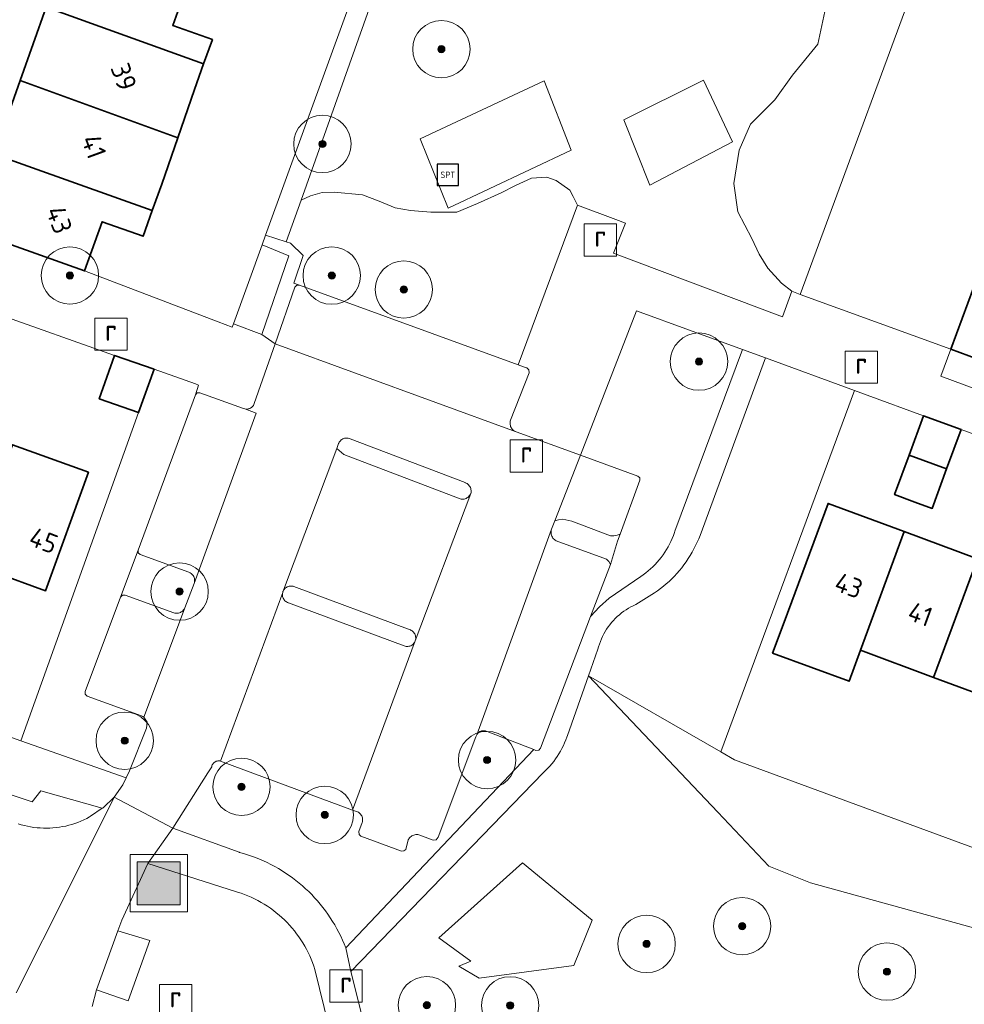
# Model space of a CAD drawing. Extents: x 154222 to 160093, y 456746 to 462495.
# Tile 233 of 256: x 158817 to 158883, y 461096 to 461165. Entities that reach past the tile are written whole.
import ezdxf
from ezdxf.enums import TextEntityAlignment as Align

# ---------------------------------------------------------------- set-up
doc = ezdxf.new("R2010")
doc.units = 0
doc.header["$LTSCALE"] = 0.75
doc.layers.get('0').update_dxf_attribs({"linetype": 'CONTINUOUS'})
for name, color, linetype, lineweight in [('B-XX-GR-BEPLANTING_CULTUUR_BODEMBEDEKKER-GV', 252, 'CONTINUOUS', 18), ('B-XX-GR-BEPLANTING_CULTUUR_BOSPLANTSOEN-GV', 252, 'CONTINUOUS', 18), ('B-XX-GR-BEPLANTING_CULTUUR_HEESTERS-GV', 252, 'CONTINUOUS', 18), ('B-XX-GR-BOOM-S', 252, 'CONTINUOUS', 25), ('B-XX-IE-MEUBILAIR_WEGMEUBILAIR-S', 252, 'CONTINUOUS', 25), ('B-XX-OG-BEBOUWING-GV', 6, 'CONTINUOUS', 35), ('B-XX-OG-BEBOUWING-T18', 1, 'CONTINUOUS', 18), ('B-XX-OG-TERREIN_CULTUURSCHEIDING-GV', 252, 'CONTINUOUS', 18), ('B-XX-OG-TERREIN_ERF-GV', 252, 'CONTINUOUS', 18), ('B-XX-RI-GWA_RIOOLPUT-S', 252, 'CONTINUOUS', 25), ('B-XX-VH-VERHARDING_BETONSTRAATSTEEN-GV', 252, 'CONTINUOUS', 18), ('B-XX-VH-VERHARDING_STRAATBAKSTEEN-GV', 252, 'CONTINUOUS', 18), ('B-XX-VH-VERHARDING_TEGEL-GV', 252, 'CONTINUOUS', 18)]:
    doc.layers.add(name, color=color, linetype=linetype, lineweight=lineweight)
doc.styles.add('NLCS-ISO', font='NLCS-ISO.ttf')
doc.styles.add('NLCS-ISO-M-T18', font='NLCS-ISO.ttf', dxfattribs={"height": 1.8})

# ---------------------------------------------------------------- blocks, each defined once
blk = doc.blocks.new('SIE-WEG_AFVALBAK-SO')
at = {"linetype": 'ByBlock', "lineweight": 18}
h = blk.add_hatch(color=0, dxfattribs=at)
h.dxf.hatch_style = 1
h.paths.add_polyline_path([(-1.5, -1.5), (1.5, -1.5), (1.5, 1.5), (-1.5, 1.5)])
at = {"color": 0, "linetype": 'ByBlock', "lineweight": 18}
for points in [[(-2, -2), (2, -2), (2, 2), (-2, 2)], [(-1.5, -1.5), (1.5, -1.5), (1.5, 1.5), (-1.5, 1.5)]]:
    blk.add_lwpolyline(points, close=True, dxfattribs=at)
blk = doc.blocks.new('SRI-PUT_INSPECTIEPUT_RIOOLPUT-SO')
at = {"color": 0, "linetype": 'ByBlock', "lineweight": 18}
blk.add_lwpolyline([(-1.125, -1.125), (1.125, -1.125), (1.125, 1.125), (-1.125, 1.125)], close=True, dxfattribs=at)
at = {"color": 0, "linetype": 'ByBlock', "lineweight": 18, "style": 'NLCS-ISO'}
blk.add_text('r', height=1.5, dxfattribs=at).set_placement((0, 0.283), align=Align.MIDDLE_CENTER)
blk = doc.blocks.new('SIE-WEG_SPEELTOESTEL-SO')
at = {"flags": 128}
blk.add_lwpolyline([(-0.75, -0.75), (0.75, -0.75), (0.75, 0.75), (-0.75, 0.75)], close=True, dxfattribs=at)
at = {"style": 'NLCS-ISO'}
blk.add_text('SPT', height=0.45, dxfattribs=at).set_placement((0, 0), align=Align.MIDDLE_CENTER)
blk = doc.blocks.new('SGR-BOOM_01-SO')
at = {"linetype": 'ByBlock', "lineweight": 18}
h = blk.add_hatch(color=0, dxfattribs=at)
h.dxf.hatch_style = 1
edge = h.paths.add_edge_path()
edge.add_arc((0, 0), 0.25, 0, 360)
at = {"color": 0, "linetype": 'ByBlock', "lineweight": 18}
for radius in [2, 0.25]:
    blk.add_circle((0, 0), radius, dxfattribs=at)

msp = doc.modelspace()

# ---------------------------------------------------------------- linework, layer by layer
at = {"layer": 'B-XX-GR-BEPLANTING_CULTUUR_BODEMBEDEKKER-GV'}
msp.add_lwpolyline([(158825.356, 461127.329), (158825.351, 461127.514), (158824.121, 461124.244), (158824.254, 461124.387), (158824.45, 461124.389), (158827.828, 461123.149), (158827.894, 461123.128), (158827.961, 461123.116), (158828.03, 461123.111), (158828.098, 461123.114), (158828.166, 461123.125), (158828.232, 461123.144), (158828.296, 461123.171), (158828.356, 461123.204), (158828.411, 461123.245), (158828.462, 461123.291), (158828.507, 461123.343), (158828.568, 461123.434), (158828.593, 461123.501), (158829.245, 461125.2), (158829.265, 461125.268), (158829.277, 461125.337), (158829.281, 461125.407), (158829.277, 461125.477), (158829.265, 461125.547), (158829.246, 461125.615), (158829.218, 461125.679), (158829.184, 461125.741), (158829.143, 461125.798), (158829.096, 461125.85), (158829.043, 461125.897), (158828.985, 461125.937), (158828.923, 461125.97), (158828.878, 461125.989), (158825.491, 461127.203)], close=True, dxfattribs=at)
at = {"layer": 'B-XX-GR-BEPLANTING_CULTUUR_BOSPLANTSOEN-GV'}
for points in [[(158873.357, 461165.739), (158872.737, 461162.807), (158870.96, 461160.659), (158869.72, 461158.924), (158868.025, 461157.23), (158867.24, 461155.413), (158866.868, 461153.1), (158867.157, 461151.117), (158868.118, 461149.262), (158868.63, 461148.157), (158869.244, 461147.175), (158870.186, 461146.131), (158870.907, 461145.585), (158871.49, 461145.353), (158880.994, 461171.132)], [(158839.583, 461090.412), (158837.672, 461098.263), (158837.592, 461098.506), (158837.505, 461098.747), (158837.41, 461098.986), (158837.308, 461099.22), (158837.199, 461099.452), (158837.082, 461099.68), (158836.959, 461099.905), (158836.828, 461100.125), (158836.691, 461100.341), (158836.547, 461100.553), (158836.396, 461100.76), (158836.239, 461100.963), (158836.076, 461101.16), (158835.906, 461101.353), (158835.731, 461101.54), (158835.55, 461101.721), (158835.363, 461101.896), (158835.172, 461102.066), (158834.974, 461102.23), (158834.772, 461102.387), (158834.565, 461102.538), (158834.354, 461102.682), (158834.137, 461102.82), (158833.917, 461102.951), (158833.693, 461103.075), (158833.465, 461103.192), (158833.234, 461103.302), (158832.999, 461103.404), (158832.761, 461103.499), (158832.52, 461103.587), (158832.277, 461103.667), (158832.195, 461103.692), (158826.032, 461105.666), (158824.199, 461101.697), (158823.938, 461100.971), (158826.164, 461100.282), (158824.65, 461096.076), (158822.454, 461096.853), (158822.135, 461095.695)]]:
    msp.add_lwpolyline(points, dxfattribs=at)
for points in [[(158854.479, 461153.301), (158853.835, 461153.526), (158852.773, 461153.462), (158851.646, 461152.947), (158850.648, 461152.432), (158849.006, 461151.692), (158847.558, 461151.081), (158845.755, 461151.081), (158844.338, 461151.21), (158843.276, 461151.403), (158842.149, 461151.853), (158840.99, 461152.304), (158839.018, 461152.496), (158838.181, 461152.464), (158837.37, 461152.233), (158836.704, 461151.935), (158835.67, 461149.026), (158835.957, 461148.933), (158836.86, 461148.063), (158836.197, 461146.147), (158836.606, 461146.005), (158851.849, 461140.443), (158855.969, 461151.572), (158855.67, 461152.175), (158855.444, 461152.625)], [(158867.47, 461141.518), (158860.098, 461144.205), (158856.187, 461134.146), (158860.188, 461132.688), (158860.309, 461132.572), (158860.313, 461132.405), (158858.94, 461128.643), (158858.759, 461128.146), (158858.276, 461126.528), (158856.89, 461122.89), (158857.505, 461123.561), (158858.183, 461124.168), (158860.379, 461125.678), (158860.559, 461125.802), (158860.734, 461125.932), (158860.904, 461126.069), (158861.069, 461126.212), (158861.229, 461126.361), (158861.383, 461126.515), (158861.532, 461126.675), (158861.674, 461126.841), (158861.811, 461127.012), (158861.941, 461127.187), (158862.064, 461127.367), (158862.181, 461127.552), (158862.291, 461127.74), (158862.394, 461127.933), (158862.49, 461128.129), (158862.579, 461128.328), (158862.66, 461128.531), (158862.734, 461128.737), (158862.768, 461128.841)], [(158875.293, 461138.654), (158869.074, 461140.925), (158864.52, 461128.549), (158864.425, 461128.31), (158864.321, 461128.071), (158864.21, 461127.835), (158864.092, 461127.603), (158863.967, 461127.374), (158863.835, 461127.15), (158863.696, 461126.929), (158863.55, 461126.713), (158863.398, 461126.502), (158863.239, 461126.295), (158863.074, 461126.094), (158862.903, 461125.897), (158862.726, 461125.706), (158862.543, 461125.52), (158862.355, 461125.34), (158862.161, 461125.166), (158861.962, 461124.998), (158861.758, 461124.837), (158861.549, 461124.681), (158861.335, 461124.532), (158860.036, 461123.725), (158859.861, 461123.644), (158859.69, 461123.556), (158859.522, 461123.461), (158859.359, 461123.359), (158859.199, 461123.25), (158859.045, 461123.135), (158858.895, 461123.013), (158858.751, 461122.886), (158858.612, 461122.752), (158858.479, 461122.613), (158858.351, 461122.468), (158858.23, 461122.319), (158858.115, 461122.164), (158858.006, 461122.005), (158857.905, 461121.841), (158857.81, 461121.673), (158857.722, 461121.502), (158857.641, 461121.327), (158857.568, 461121.148), (158857.502, 461120.967), (158857.444, 461120.784), (158857.397, 461120.613), (158856.741, 461118.76), (158865.964, 461113.451)], [(158865.964, 461113.451), (158856.741, 461118.76), (158865.748, 461109.245), (158869.31, 461105.482), (158872.213, 461104.309), (158898.742, 461096.995), (158899.83, 461096.907), (158899.96, 461096.897), (158906.408, 461104.113), (158924.103, 461096.938), (158925.311, 461100.756), (158901.777, 461109.336), (158898.795, 461101.142), (158866.917, 461112.902)], [(158849.487, 461114.921), (158849.421, 461114.925), (158849.356, 461114.92), (158849.291, 461114.908), (158849.229, 461114.888), (158849.169, 461114.861), (158849.113, 461114.826), (158849.062, 461114.786), (158849.016, 461114.739), (158848.976, 461114.687), (158848.952, 461114.646), (158848.894, 461114.485), (158846.264, 461107.496), (158846.134, 461107.323), (158845.919, 461107.296), (158844.981, 461107.643), (158844.913, 461107.664), (158844.842, 461107.677), (158844.771, 461107.681), (158844.699, 461107.678), (158844.629, 461107.667), (158844.56, 461107.648), (158844.493, 461107.622), (158844.43, 461107.588), (158844.371, 461107.548), (158844.317, 461107.501), (158844.269, 461107.448), (158844.227, 461107.391), (158844.191, 461107.329), (158844.181, 461107.308), (158843.999, 461106.648), (158843.875, 461106.537), (158843.711, 461106.511), (158840.871, 461107.57), (158840.762, 461107.683), (158840.722, 461107.886), (158840.96, 461108.509), (158840.979, 461108.576), (158840.991, 461108.644), (158840.995, 461108.714), (158840.991, 461108.783), (158840.979, 461108.852), (158840.959, 461108.918), (158840.931, 461108.982), (158840.897, 461109.043), (158840.856, 461109.098), (158840.808, 461109.149), (158840.755, 461109.194), (158840.697, 461109.233), (158840.636, 461109.265), (158840.631, 461109.267), (158840.3, 461109.384), (158831.1, 461112.806), (158831.038, 461112.818), (158830.974, 461112.822), (158830.911, 461112.819), (158830.848, 461112.807), (158830.788, 461112.788), (158830.73, 461112.761), (158830.677, 461112.727), (158830.628, 461112.687), (158830.584, 461112.64), (158830.547, 461112.589), (158830.516, 461112.533), (158830.492, 461112.474), (158830.477, 461112.413), (158830.476, 461112.41), (158830.203, 461111.993), (158827.773, 461108.125), (158832.384, 461106.444), (158832.404, 461106.439), (158832.689, 461106.359), (158832.971, 461106.272), (158833.251, 461106.177), (158833.529, 461106.075), (158833.803, 461105.965), (158834.075, 461105.848), (158834.343, 461105.723), (158834.608, 461105.591), (158834.869, 461105.452), (158835.126, 461105.306), (158835.379, 461105.154), (158835.628, 461104.994), (158835.873, 461104.828), (158836.113, 461104.655), (158836.348, 461104.476), (158836.578, 461104.29), (158836.804, 461104.099), (158837.024, 461103.901), (158837.238, 461103.697), (158837.447, 461103.488), (158837.65, 461103.273), (158837.847, 461103.053), (158838.039, 461102.827), (158838.224, 461102.597), (158838.402, 461102.361), (158838.575, 461102.121), (158838.741, 461101.876), (158838.9, 461101.626), (158839.052, 461101.373), (158839.197, 461101.115), (158839.336, 461100.854), (158839.467, 461100.589), (158839.591, 461100.321), (158839.708, 461100.049), (158839.817, 461099.774), (158852.941, 461113.602), (158849.674, 461114.863), (158849.614, 461114.89), (158849.552, 461114.909)], [(158857.006, 461101.717), (158852.137, 461105.718), (158846.314, 461100.479), (158848.541, 461098.852), (158847.705, 461098.509), (158849.122, 461097.665), (158855.727, 461098.551)]]:
    msp.add_lwpolyline(points, close=True, dxfattribs=at)
at = {"layer": 'B-XX-GR-BEPLANTING_CULTUUR_HEESTERS-GV'}
for points in [[(158835.845, 461148.057), (158833.993, 461148.819), (158831.992, 461143.313), (158833.975, 461142.569)], [(158829.337, 461139.123), (158826.459, 461140.135), (158825.377, 461137.112), (158817.166, 461114.222), (158824.521, 461111.636), (158824.754, 461112.113), (158825.931, 461115.11), (158825.977, 461115.515), (158825.755, 461115.857), (158825.667, 461115.913), (158825.571, 461115.953), (158821.793, 461117.336), (158821.659, 461117.466), (158821.651, 461117.653), (158824.121, 461124.244), (158825.351, 461127.514), (158829.346, 461138.361), (158829.544, 461139.024)]]:
    msp.add_lwpolyline(points, close=True, dxfattribs=at)
msp.add_lwpolyline([(158749.749, 461135.315), (158752.636, 461133.911), (158757.209, 461132.079), (158761.157, 461130.498), (158779.52, 461124.021), (158793.918, 461118.547), (158814.854, 461110.995), (158817.949, 461109.956), (158818.574, 461110.722), (158822.849, 461109.514), (158822.909, 461109.555), (158823.666, 461110.297), (158824.288, 461111.158), (158824.521, 461111.636), (158817.166, 461114.222), (158783.263, 461126.38), (158784.476, 461129.628), (158778.158, 461131.927), (158777.109, 461129.266), (158771.969, 461131.139), (158761.739, 461134.771), (158751.714, 461138.454)], dxfattribs=at)
at = {"layer": 'B-XX-OG-BEBOUWING-GV'}
for points in [[(158828.921, 461167.393), (158820.711, 461170.355), (158818.943, 461165.396), (158829.914, 461161.43), (158830.522, 461163.136), (158827.755, 461164.122)], [(158829.914, 461161.43), (158818.943, 461165.396), (158817.116, 461160.271), (158828.108, 461156.278), (158829.278, 461159.647)], [(158828.108, 461156.278), (158817.116, 461160.271), (158815.289, 461155.144), (158826.332, 461151.217), (158826.988, 461153.056)], [(158826.332, 461151.217), (158815.289, 461155.144), (158813.426, 461149.918), (158821.617, 461146.999), (158822.838, 461150.426), (158825.688, 461149.41)], [(158892.121, 461143.856), (158883.967, 461146.879), (158881.99, 461141.539), (158890.145, 461138.52)], [(158826.459, 461140.135), (158823.705, 461141.103), (158822.639, 461138.08), (158825.377, 461137.112)], [(158882.714, 461135.935), (158880.1, 461136.894), (158879.091, 461134.142), (158881.706, 461133.183)], [(158821.877, 461132.964), (158816.596, 461134.87), (158812.513, 461123.561), (158814.224, 461122.944), (158815.319, 461125.979), (158818.891, 461124.69)], [(158881.706, 461133.183), (158879.091, 461134.142), (158878.082, 461131.391), (158879.501, 461130.87), (158880.699, 461130.433)], [(158878.745, 461128.809), (158873.442, 461130.772), (158870.381, 461122.503), (158869.58, 461120.34), (158874.908, 461118.368), (158875.709, 461120.531)], [(158883.863, 461126.914), (158878.745, 461128.809), (158875.709, 461120.531), (158880.803, 461118.645)], [(158888.958, 461125.028), (158883.863, 461126.914), (158880.803, 461118.645), (158885.898, 461116.759)]]:
    msp.add_lwpolyline(points, close=True, dxfattribs=at)
at = {"layer": 'B-XX-OG-TERREIN_CULTUURSCHEIDING-GV'}
for points in [[(158848.198, 461184.274), (158847.032, 461184.688), (158834.237, 461149.489), (158835.67, 461149.026), (158836.704, 461151.935)], [(158866.788, 461156.004), (158864.769, 461160.299), (158859.199, 461157.538), (158861.018, 461152.975)], [(158859.199, 461157.538), (158864.769, 461160.299), (158866.788, 461156.004), (158861.018, 461152.975)], [(158855.542, 461155.419), (158853.656, 461160.251), (158844.999, 461156.211), (158846.953, 461151.379)], [(158855.542, 461155.419), (158846.953, 461151.379), (158844.999, 461156.211), (158853.656, 461160.251)], [(158846.314, 461100.479), (158852.137, 461105.718), (158857.006, 461101.717), (158855.727, 461098.551), (158849.122, 461097.665), (158847.705, 461098.509), (158848.541, 461098.852)]]:
    msp.add_lwpolyline(points, close=True, dxfattribs=at)
for points in [[(158848.198, 461184.274), (158836.704, 461151.935), (158837.37, 461152.233), (158838.181, 461152.464), (158839.018, 461152.496), (158840.99, 461152.304), (158842.149, 461151.853), (158843.276, 461151.403), (158844.338, 461151.21), (158845.755, 461151.081), (158847.558, 461151.081), (158849.006, 461151.692), (158850.648, 461152.432), (158851.646, 461152.947), (158852.773, 461153.462), (158853.835, 461153.526), (158854.479, 461153.301), (158855.444, 461152.625), (158855.67, 461152.175), (158855.969, 461151.572), (158858.645, 461150.587), (158859.327, 461150.336), (158858.485, 461148.231), (158870.263, 461143.781), (158870.907, 461145.585), (158870.186, 461146.131), (158869.244, 461147.175), (158868.63, 461148.157), (158868.118, 461149.262), (158867.157, 461151.117), (158866.868, 461153.1), (158867.24, 461155.413), (158868.025, 461157.23), (158869.72, 461158.924), (158870.96, 461160.659), (158872.737, 461162.807), (158873.357, 461165.739)], [(158898.742, 461096.995), (158872.213, 461104.309), (158869.31, 461105.482), (158865.748, 461109.245), (158856.741, 461118.76), (158855.27, 461114.6), (158855.231, 461114.48), (158855.158, 461114.277), (158855.077, 461114.076), (158854.99, 461113.88), (158854.894, 461113.686), (158854.792, 461113.496), (158854.683, 461113.31), (158854.567, 461113.128), (158854.445, 461112.951), (158854.315, 461112.778), (158854.18, 461112.61), (158854.038, 461112.447), (158853.891, 461112.29), (158853.738, 461112.138), (158853.579, 461111.992), (158840.175, 461098.125), (158843.533, 461084.683)]]:
    msp.add_lwpolyline(points, dxfattribs=at)
at = {"layer": 'B-XX-OG-TERREIN_ERF-GV'}
for points in [[(158828.921, 461167.393), (158827.755, 461164.122), (158830.522, 461163.136), (158829.914, 461161.43), (158829.278, 461159.647), (158828.108, 461156.278), (158826.988, 461153.056), (158826.332, 461151.217), (158825.688, 461149.41), (158822.838, 461150.426), (158821.617, 461146.999), (158830.928, 461143.453), (158831.907, 461143.08), (158831.992, 461143.313), (158833.993, 461148.819), (158834.237, 461149.489), (158847.032, 461184.688)], [(158812.482, 461171.95), (158809.742, 461164.341), (158812.484, 461163.354), (158815.229, 461162.367), (158814.781, 461161.119), (158814.254, 461159.657), (158811.509, 461160.644), (158808.766, 461161.631), (158807.436, 461157.937), (158810.238, 461156.941), (158809.351, 461154.47), (158808.376, 461151.752), (158813.426, 461149.918), (158815.289, 461155.144), (158817.116, 461160.271), (158818.943, 461165.396)], [(158880.994, 461171.132), (158871.49, 461145.353), (158881.99, 461141.539), (158883.967, 461146.879)], [(158783.263, 461126.38), (158817.166, 461114.222), (158825.377, 461137.112), (158822.639, 461138.08), (158823.705, 461141.103), (158815.416, 461144.021)], [(158890.293, 461133.159), (158882.714, 461135.935), (158881.706, 461133.183), (158880.699, 461130.433), (158879.501, 461130.87), (158878.082, 461131.391), (158879.091, 461134.142), (158880.1, 461136.894), (158876.168, 461138.334), (158875.293, 461138.654), (158865.964, 461113.451), (158866.917, 461112.902), (158898.795, 461101.142)], [(158816.596, 461134.87), (158821.877, 461132.964), (158818.891, 461124.69), (158815.319, 461125.979)]]:
    msp.add_lwpolyline(points, dxfattribs=at)
msp.add_lwpolyline([(158870.381, 461122.503), (158873.442, 461130.772), (158878.745, 461128.809), (158883.863, 461126.914), (158888.958, 461125.028), (158893.868, 461123.21), (158898.954, 461121.328), (158904.31, 461119.345), (158901.249, 461111.076), (158895.931, 461113.045), (158890.791, 461114.947), (158890.021, 461112.898), (158885.138, 461114.705), (158885.898, 461116.759), (158880.803, 461118.645), (158875.709, 461120.531), (158874.908, 461118.368), (158869.58, 461120.34)], close=True, dxfattribs=at)
at = {"layer": 'B-XX-VH-VERHARDING_BETONSTRAATSTEEN-GV'}
for points in [[(158889.447, 461136.635), (158881.292, 461139.654), (158881.99, 461141.539), (158871.49, 461145.353), (158870.907, 461145.585), (158870.263, 461143.781), (158858.485, 461148.231), (158859.327, 461150.336), (158858.645, 461150.587), (158855.969, 461151.572), (158851.849, 461140.443), (158852.213, 461140.31), (158852.434, 461140.236), (158852.578, 461140.095), (158852.616, 461139.897), (158851.311, 461136.574), (158851.292, 461136.505), (158851.281, 461136.433), (158851.278, 461136.362), (158851.282, 461136.29), (158851.295, 461136.219), (158851.315, 461136.15), (158851.343, 461136.084), (158851.379, 461136.021), (158851.421, 461135.962), (158851.469, 461135.909), (158851.523, 461135.861), (158851.581, 461135.82), (158851.644, 461135.785), (158851.695, 461135.763), (158856.187, 461134.146), (158860.098, 461144.205), (158867.47, 461141.518), (158869.074, 461140.925), (158875.293, 461138.654), (158876.168, 461138.334), (158880.1, 461136.894), (158882.714, 461135.935), (158890.293, 461133.159)], [(158815.416, 461144.021), (158823.705, 461141.103), (158826.459, 461140.135), (158829.337, 461139.123), (158829.544, 461139.024), (158829.346, 461138.361), (158829.462, 461138.5), (158829.643, 461138.5), (158832.688, 461137.405), (158832.786, 461137.369), (158832.879, 461137.357), (158832.945, 461137.356), (158833.01, 461137.364), (158833.074, 461137.379), (158833.136, 461137.402), (158833.194, 461137.433), (158833.249, 461137.47), (158833.298, 461137.514), (158833.342, 461137.563), (158833.38, 461137.617), (158833.41, 461137.675), (158833.433, 461137.735), (158834.908, 461141.909), (158833.975, 461142.569), (158831.992, 461143.313), (158831.907, 461143.08), (158830.928, 461143.453), (158821.617, 461146.999), (158813.426, 461149.918)], [(158816.833, 461096.645), (158820.538, 461103.976), (158823.666, 461110.297), (158822.909, 461109.555), (158822.849, 461109.514), (158822.037, 461108.951), (158821.961, 461108.908), (158821.764, 461108.803), (158821.563, 461108.705), (158821.359, 461108.615), (158821.151, 461108.532), (158820.941, 461108.456), (158820.728, 461108.388), (158820.513, 461108.328), (158820.296, 461108.275), (158820.077, 461108.23), (158819.856, 461108.193), (158819.635, 461108.164), (158819.412, 461108.143), (158819.189, 461108.129), (158818.966, 461108.124), (158818.742, 461108.127), (158818.519, 461108.138), (158818.297, 461108.157), (158818.075, 461108.183), (158817.854, 461108.218), (158817.635, 461108.26), (158817.417, 461108.311), (158817.201, 461108.369), (158816.988, 461108.435)]]:
    msp.add_lwpolyline(points, dxfattribs=at)
for points in [[(158835.67, 461149.026), (158834.237, 461149.489), (158833.993, 461148.819), (158835.845, 461148.057), (158833.975, 461142.569), (158834.908, 461141.909), (158836.277, 461145.852), (158836.411, 461145.994), (158836.606, 461146.005), (158836.197, 461146.147), (158836.86, 461148.063), (158835.957, 461148.933)], [(158851.849, 461140.443), (158836.606, 461146.005), (158836.411, 461145.994), (158836.277, 461145.852), (158834.908, 461141.909), (158851.695, 461135.763), (158851.644, 461135.785), (158851.581, 461135.82), (158851.523, 461135.861), (158851.469, 461135.909), (158851.421, 461135.962), (158851.379, 461136.021), (158851.343, 461136.084), (158851.315, 461136.15), (158851.295, 461136.219), (158851.282, 461136.29), (158851.278, 461136.362), (158851.281, 461136.433), (158851.292, 461136.505), (158851.311, 461136.574), (158852.616, 461139.897), (158852.578, 461140.095), (158852.434, 461140.236), (158852.213, 461140.31)], [(158890.145, 461138.52), (158881.99, 461141.539), (158881.292, 461139.654), (158889.447, 461136.635)], [(158832.688, 461137.405), (158829.643, 461138.5), (158829.462, 461138.5), (158829.346, 461138.361), (158825.351, 461127.514), (158825.356, 461127.329), (158825.491, 461127.203), (158828.878, 461125.989), (158828.923, 461125.97), (158828.985, 461125.937), (158829.043, 461125.897), (158829.096, 461125.85), (158829.143, 461125.798), (158829.184, 461125.741), (158829.218, 461125.679), (158829.246, 461125.615), (158829.265, 461125.547), (158829.277, 461125.477), (158829.281, 461125.407), (158829.277, 461125.337), (158829.265, 461125.268), (158829.245, 461125.2), (158833.586, 461137.07), (158832.786, 461137.369)], [(158839.932, 461135.336), (158839.865, 461135.34), (158839.797, 461135.336), (158839.731, 461135.324), (158839.666, 461135.304), (158839.605, 461135.277), (158839.547, 461135.242), (158839.493, 461135.201), (158839.445, 461135.154), (158839.403, 461135.101), (158839.367, 461135.044), (158839.338, 461134.983), (158839.325, 461134.948), (158839.197, 461134.608), (158839.68, 461134.178), (158847.789, 461131.091), (158847.859, 461131.077), (158847.93, 461131.071), (158848.002, 461131.074), (158848.072, 461131.084), (158848.141, 461131.102), (158848.208, 461131.128), (158848.271, 461131.161), (158848.331, 461131.2), (158848.385, 461131.246), (158848.434, 461131.298), (158848.477, 461131.356), (158848.513, 461131.417), (158848.539, 461131.474), (158848.553, 461131.544), (158848.559, 461131.614), (158848.557, 461131.685), (158848.547, 461131.756), (158848.53, 461131.825), (158848.505, 461131.891), (158848.472, 461131.954), (158848.433, 461132.013), (158848.387, 461132.067), (158848.335, 461132.116), (158848.278, 461132.159), (158848.217, 461132.195), (158848.152, 461132.224), (158848.135, 461132.23), (158840.125, 461135.278), (158840.063, 461135.305), (158839.999, 461135.324)], [(158839.68, 461134.178), (158839.197, 461134.608), (158835.489, 461124.722), (158835.527, 461124.78), (158835.572, 461124.832), (158835.623, 461124.879), (158835.679, 461124.92), (158835.739, 461124.954), (158835.803, 461124.981), (158835.869, 461125), (158835.938, 461125.012), (158836.007, 461125.016), (158836.076, 461125.011), (158836.144, 461124.999), (158836.21, 461124.979), (158844.306, 461121.962), (158844.329, 461121.953), (158844.391, 461121.921), (158844.45, 461121.883), (158844.504, 461121.838), (158844.552, 461121.787), (158844.594, 461121.732), (158844.63, 461121.671), (158844.659, 461121.607), (158844.68, 461121.541), (158844.693, 461121.472), (158844.698, 461121.402), (158844.696, 461121.332), (158844.685, 461121.263), (158844.667, 461121.195), (158848.539, 461131.474), (158848.513, 461131.417), (158848.477, 461131.356), (158848.434, 461131.298), (158848.385, 461131.246), (158848.331, 461131.2), (158848.271, 461131.161), (158848.208, 461131.128), (158848.141, 461131.102), (158848.072, 461131.084), (158848.002, 461131.074), (158847.93, 461131.071), (158847.859, 461131.077), (158847.789, 461131.091)], [(158860.188, 461132.688), (158856.187, 461134.146), (158854.391, 461129.555), (158854.65, 461129.633), (158854.962, 461129.668), (158855.571, 461129.547), (158858.284, 461128.525), (158858.51, 461128.526), (158858.735, 461128.561), (158858.94, 461128.643), (158860.313, 461132.405), (158860.309, 461132.572)], [(158855.571, 461129.547), (158854.962, 461129.668), (158854.65, 461129.633), (158854.391, 461129.555), (158854.169, 461128.986), (158854.148, 461128.916), (158854.136, 461128.844), (158854.131, 461128.771), (158854.134, 461128.697), (158854.146, 461128.625), (158854.165, 461128.554), (158854.191, 461128.486), (158854.225, 461128.421), (158854.266, 461128.361), (158854.313, 461128.304), (158854.366, 461128.254), (158854.424, 461128.209), (158854.487, 461128.172), (158854.496, 461128.167), (158857.986, 461126.878), (158858.159, 461126.726), (158858.276, 461126.528), (158858.759, 461128.146), (158858.94, 461128.643), (158858.735, 461128.561), (158858.51, 461128.526), (158858.284, 461128.525)], [(158854.148, 461128.916), (158854.169, 461128.986), (158848.952, 461114.646), (158848.976, 461114.687), (158849.016, 461114.739), (158849.062, 461114.786), (158849.113, 461114.826), (158849.169, 461114.861), (158849.229, 461114.888), (158849.291, 461114.908), (158849.356, 461114.92), (158849.421, 461114.925), (158849.487, 461114.921), (158849.552, 461114.909), (158849.614, 461114.89), (158849.674, 461114.863), (158852.941, 461113.602), (158853.071, 461113.552), (158853.268, 461113.556), (158853.392, 461113.708), (158856.89, 461122.89), (158858.276, 461126.528), (158858.159, 461126.726), (158857.986, 461126.878), (158854.496, 461128.167), (158854.487, 461128.172), (158854.424, 461128.209), (158854.366, 461128.254), (158854.313, 461128.304), (158854.266, 461128.361), (158854.225, 461128.421), (158854.191, 461128.486), (158854.165, 461128.554), (158854.146, 461128.625), (158854.134, 461128.697), (158854.131, 461128.771), (158854.136, 461128.844)], [(158835.41, 461124.499), (158835.424, 461124.566), (158831.1, 461112.806), (158840.3, 461109.384), (158844.667, 461121.195), (158844.644, 461121.138), (158844.611, 461121.078), (158844.572, 461121.021), (158844.526, 461120.97), (158844.475, 461120.924), (158844.418, 461120.885), (158844.358, 461120.853), (158844.294, 461120.828), (158844.227, 461120.81), (158844.159, 461120.8), (158844.091, 461120.798), (158844.022, 461120.804), (158843.955, 461120.818), (158843.89, 461120.84), (158835.821, 461123.847), (158835.813, 461123.85), (158835.749, 461123.875), (158835.688, 461123.908), (158835.632, 461123.947), (158835.58, 461123.993), (158835.534, 461124.045), (158835.494, 461124.101), (158835.461, 461124.162), (158835.435, 461124.226), (158835.417, 461124.293), (158835.407, 461124.361), (158835.405, 461124.43)], [(158836.076, 461125.011), (158836.007, 461125.016), (158835.938, 461125.012), (158835.869, 461125), (158835.803, 461124.981), (158835.739, 461124.954), (158835.679, 461124.92), (158835.623, 461124.879), (158835.572, 461124.832), (158835.527, 461124.78), (158835.489, 461124.722), (158835.457, 461124.661), (158835.445, 461124.632), (158835.424, 461124.566), (158835.41, 461124.499), (158835.405, 461124.43), (158835.407, 461124.361), (158835.417, 461124.293), (158835.435, 461124.226), (158835.461, 461124.162), (158835.494, 461124.101), (158835.534, 461124.045), (158835.58, 461123.993), (158835.632, 461123.947), (158835.688, 461123.908), (158835.749, 461123.875), (158835.813, 461123.85), (158835.821, 461123.847), (158843.89, 461120.84), (158843.955, 461120.818), (158844.022, 461120.804), (158844.091, 461120.798), (158844.159, 461120.8), (158844.227, 461120.81), (158844.294, 461120.828), (158844.358, 461120.853), (158844.418, 461120.885), (158844.475, 461120.924), (158844.526, 461120.97), (158844.572, 461121.021), (158844.611, 461121.078), (158844.644, 461121.138), (158844.667, 461121.195), (158844.685, 461121.263), (158844.696, 461121.332), (158844.698, 461121.402), (158844.693, 461121.472), (158844.68, 461121.541), (158844.659, 461121.607), (158844.63, 461121.671), (158844.594, 461121.732), (158844.552, 461121.787), (158844.504, 461121.838), (158844.45, 461121.883), (158844.391, 461121.921), (158844.329, 461121.953), (158844.306, 461121.962), (158836.21, 461124.979), (158836.144, 461124.999)], [(158827.828, 461123.149), (158824.45, 461124.389), (158824.254, 461124.387), (158824.121, 461124.244), (158821.651, 461117.653), (158821.659, 461117.466), (158821.793, 461117.336), (158825.571, 461115.953), (158825.667, 461115.913), (158825.755, 461115.857), (158828.568, 461123.434), (158828.507, 461123.343), (158828.462, 461123.291), (158828.411, 461123.245), (158828.356, 461123.204), (158828.296, 461123.171), (158828.232, 461123.144), (158828.166, 461123.125), (158828.098, 461123.114), (158828.03, 461123.111), (158827.961, 461123.116), (158827.894, 461123.128)]]:
    msp.add_lwpolyline(points, close=True, dxfattribs=at)
at = {"layer": 'B-XX-VH-VERHARDING_STRAATBAKSTEEN-GV'}
msp.add_lwpolyline([(158851.695, 461135.763), (158834.908, 461141.909), (158833.433, 461137.735), (158833.41, 461137.675), (158833.38, 461137.617), (158833.342, 461137.563), (158833.298, 461137.514), (158833.249, 461137.47), (158833.194, 461137.433), (158833.136, 461137.402), (158833.074, 461137.379), (158833.01, 461137.364), (158832.945, 461137.356), (158832.879, 461137.357), (158832.786, 461137.369), (158833.586, 461137.07), (158829.245, 461125.2), (158828.593, 461123.501), (158828.568, 461123.434), (158825.755, 461115.857), (158825.977, 461115.515), (158825.931, 461115.11), (158824.754, 461112.113), (158824.521, 461111.636), (158824.288, 461111.158), (158823.666, 461110.297), (158827.773, 461108.125), (158830.203, 461111.993), (158830.476, 461112.41), (158830.477, 461112.413), (158830.492, 461112.474), (158830.516, 461112.533), (158830.547, 461112.589), (158830.584, 461112.64), (158830.628, 461112.687), (158830.677, 461112.727), (158830.73, 461112.761), (158830.788, 461112.788), (158830.848, 461112.807), (158830.911, 461112.819), (158830.974, 461112.822), (158831.038, 461112.818), (158831.1, 461112.806), (158835.424, 461124.566), (158835.445, 461124.632), (158835.457, 461124.661), (158835.489, 461124.722), (158839.197, 461134.608), (158839.325, 461134.948), (158839.338, 461134.983), (158839.367, 461135.044), (158839.403, 461135.101), (158839.445, 461135.154), (158839.493, 461135.201), (158839.547, 461135.242), (158839.605, 461135.277), (158839.666, 461135.304), (158839.731, 461135.324), (158839.797, 461135.336), (158839.865, 461135.34), (158839.932, 461135.336), (158839.999, 461135.324), (158840.063, 461135.305), (158840.125, 461135.278), (158848.135, 461132.23), (158848.152, 461132.224), (158848.217, 461132.195), (158848.278, 461132.159), (158848.335, 461132.116), (158848.387, 461132.067), (158848.433, 461132.013), (158848.472, 461131.954), (158848.505, 461131.891), (158848.53, 461131.825), (158848.547, 461131.756), (158848.557, 461131.685), (158848.559, 461131.614), (158848.553, 461131.544), (158848.539, 461131.474), (158844.667, 461121.195), (158840.3, 461109.384), (158840.631, 461109.267), (158840.636, 461109.265), (158840.697, 461109.233), (158840.755, 461109.194), (158840.808, 461109.149), (158840.856, 461109.098), (158840.897, 461109.043), (158840.931, 461108.982), (158840.959, 461108.918), (158840.979, 461108.852), (158840.991, 461108.783), (158840.995, 461108.714), (158840.991, 461108.644), (158840.979, 461108.576), (158840.96, 461108.509), (158840.722, 461107.886), (158840.762, 461107.683), (158840.871, 461107.57), (158843.711, 461106.511), (158843.875, 461106.537), (158843.999, 461106.648), (158844.181, 461107.308), (158844.191, 461107.329), (158844.227, 461107.391), (158844.269, 461107.448), (158844.317, 461107.501), (158844.371, 461107.548), (158844.43, 461107.588), (158844.493, 461107.622), (158844.56, 461107.648), (158844.629, 461107.667), (158844.699, 461107.678), (158844.771, 461107.681), (158844.842, 461107.677), (158844.913, 461107.664), (158844.981, 461107.643), (158845.919, 461107.296), (158846.134, 461107.323), (158846.264, 461107.496), (158848.894, 461114.485), (158848.952, 461114.646), (158854.169, 461128.986), (158854.391, 461129.555), (158856.187, 461134.146)], close=True, dxfattribs=at)
msp.add_lwpolyline([(158822.135, 461095.695), (158822.454, 461096.853), (158823.938, 461100.971), (158824.199, 461101.697), (158826.032, 461105.666), (158827.773, 461108.125), (158823.666, 461110.297), (158820.538, 461103.976), (158816.833, 461096.645)], dxfattribs=at)
at = {"layer": 'B-XX-VH-VERHARDING_TEGEL-GV'}
for points in [[(158869.074, 461140.925), (158867.47, 461141.518), (158862.768, 461128.841), (158862.734, 461128.737), (158862.66, 461128.531), (158862.579, 461128.328), (158862.49, 461128.129), (158862.394, 461127.933), (158862.291, 461127.74), (158862.181, 461127.552), (158862.064, 461127.367), (158861.941, 461127.187), (158861.811, 461127.012), (158861.674, 461126.841), (158861.532, 461126.675), (158861.383, 461126.515), (158861.229, 461126.361), (158861.069, 461126.212), (158860.904, 461126.069), (158860.734, 461125.932), (158860.559, 461125.802), (158860.379, 461125.678), (158858.183, 461124.168), (158857.505, 461123.561), (158856.89, 461122.89), (158853.392, 461113.708), (158853.268, 461113.556), (158853.071, 461113.552), (158852.941, 461113.602), (158839.817, 461099.774), (158840.175, 461098.125), (158853.579, 461111.992), (158853.738, 461112.138), (158853.891, 461112.29), (158854.038, 461112.447), (158854.18, 461112.61), (158854.315, 461112.778), (158854.445, 461112.951), (158854.567, 461113.128), (158854.683, 461113.31), (158854.792, 461113.496), (158854.894, 461113.686), (158854.99, 461113.88), (158855.077, 461114.076), (158855.158, 461114.277), (158855.231, 461114.48), (158855.27, 461114.6), (158856.741, 461118.76), (158857.397, 461120.613), (158857.444, 461120.784), (158857.502, 461120.967), (158857.568, 461121.148), (158857.641, 461121.327), (158857.722, 461121.502), (158857.81, 461121.673), (158857.905, 461121.841), (158858.006, 461122.005), (158858.115, 461122.164), (158858.23, 461122.319), (158858.351, 461122.468), (158858.479, 461122.613), (158858.612, 461122.752), (158858.751, 461122.886), (158858.895, 461123.013), (158859.045, 461123.135), (158859.199, 461123.25), (158859.359, 461123.359), (158859.522, 461123.461), (158859.69, 461123.556), (158859.861, 461123.644), (158860.036, 461123.725), (158861.335, 461124.532), (158861.549, 461124.681), (158861.758, 461124.837), (158861.962, 461124.998), (158862.161, 461125.166), (158862.355, 461125.34), (158862.543, 461125.52), (158862.726, 461125.706), (158862.903, 461125.897), (158863.074, 461126.094), (158863.239, 461126.295), (158863.398, 461126.502), (158863.55, 461126.713), (158863.696, 461126.929), (158863.835, 461127.15), (158863.967, 461127.374), (158864.092, 461127.603), (158864.21, 461127.835), (158864.321, 461128.071), (158864.425, 461128.31), (158864.52, 461128.549)], [(158826.164, 461100.282), (158823.938, 461100.971), (158822.454, 461096.853), (158824.65, 461096.076)]]:
    msp.add_lwpolyline(points, close=True, dxfattribs=at)
for points in [[(158816.988, 461108.435), (158817.201, 461108.369), (158817.417, 461108.311), (158817.635, 461108.26), (158817.854, 461108.218), (158818.075, 461108.183), (158818.297, 461108.157), (158818.519, 461108.138), (158818.742, 461108.127), (158818.966, 461108.124), (158819.189, 461108.129), (158819.412, 461108.143), (158819.635, 461108.164), (158819.856, 461108.193), (158820.077, 461108.23), (158820.296, 461108.275), (158820.513, 461108.328), (158820.728, 461108.388), (158820.941, 461108.456), (158821.151, 461108.532), (158821.359, 461108.615), (158821.563, 461108.705), (158821.764, 461108.803), (158821.961, 461108.908), (158822.037, 461108.951), (158822.849, 461109.514), (158818.574, 461110.722), (158817.949, 461109.956), (158814.854, 461110.995)], [(158843.533, 461084.683), (158840.175, 461098.125), (158839.817, 461099.774), (158839.708, 461100.049), (158839.591, 461100.321), (158839.467, 461100.589), (158839.336, 461100.854), (158839.197, 461101.115), (158839.052, 461101.373), (158838.9, 461101.626), (158838.741, 461101.876), (158838.575, 461102.121), (158838.402, 461102.361), (158838.224, 461102.597), (158838.039, 461102.827), (158837.847, 461103.053), (158837.65, 461103.273), (158837.447, 461103.488), (158837.238, 461103.697), (158837.024, 461103.901), (158836.804, 461104.099), (158836.578, 461104.29), (158836.348, 461104.476), (158836.113, 461104.655), (158835.873, 461104.828), (158835.628, 461104.994), (158835.379, 461105.154), (158835.126, 461105.306), (158834.869, 461105.452), (158834.608, 461105.591), (158834.343, 461105.723), (158834.075, 461105.848), (158833.803, 461105.965), (158833.529, 461106.075), (158833.251, 461106.177), (158832.971, 461106.272), (158832.689, 461106.359), (158832.404, 461106.439), (158832.384, 461106.444), (158827.773, 461108.125), (158826.032, 461105.666), (158832.195, 461103.692), (158832.277, 461103.667), (158832.52, 461103.587), (158832.761, 461103.499), (158832.999, 461103.404), (158833.234, 461103.302), (158833.465, 461103.192), (158833.693, 461103.075), (158833.917, 461102.951), (158834.137, 461102.82), (158834.354, 461102.682), (158834.565, 461102.538), (158834.772, 461102.387), (158834.974, 461102.23), (158835.172, 461102.066), (158835.363, 461101.896), (158835.55, 461101.721), (158835.731, 461101.54), (158835.906, 461101.353), (158836.076, 461101.16), (158836.239, 461100.963), (158836.396, 461100.76), (158836.547, 461100.553), (158836.691, 461100.341), (158836.828, 461100.125), (158836.959, 461099.905), (158837.082, 461099.68), (158837.199, 461099.452), (158837.308, 461099.22), (158837.41, 461098.986), (158837.505, 461098.747), (158837.592, 461098.506), (158837.672, 461098.263), (158839.583, 461090.412)]]:
    msp.add_lwpolyline(points, dxfattribs=at)

# ---------------------------------------------------------------- block references
at = {"layer": 'B-XX-GR-BOOM-S'}
for p in [(158846.487, 461162.465), (158838.193, 461155.848), (158820.593, 461146.674), (158838.845, 461146.669), (158843.868, 461145.701), (158864.444, 461140.667), (158828.237, 461124.626), (158824.41, 461114.227), (158849.67, 461112.878), (158832.556, 461111.01), (158838.355, 461109.048), (158867.451, 461101.288), (158860.794, 461100.05), (158877.548, 461098.117), (158845.477, 461095.776), (158851.28, 461095.765)]:
    msp.add_blockref('SGR-BOOM_01-SO', p, dxfattribs=at)
at = {"layer": 'B-XX-IE-MEUBILAIR_WEGMEUBILAIR-S'}
for name, p in [('SIE-WEG_SPEELTOESTEL-SO', (158846.937, 461153.697)), ('SIE-WEG_AFVALBAK-SO', (158826.787, 461104.287))]:
    msp.add_blockref(name, p, dxfattribs=at)
at = {"layer": 'B-XX-RI-GWA_RIOOLPUT-S'}
for p in [(158857.566, 461149.151), (158823.456, 461142.582), (158875.759, 461140.281), (158852.416, 461134.092), (158839.834, 461097.108), (158827.956, 461096.093)]:
    msp.add_blockref('SRI-PUT_INSPECTIEPUT_RIOOLPUT-SO', p, dxfattribs=at)

# ---------------------------------------------------------------- texts
at = {"layer": 'B-XX-OG-BEBOUWING-T18', "style": 'NLCS-ISO-M-T18'}
for s, rotation, p in [('39', 290, (158824.344, 461160.531)), ('41', 290, (158822.263, 461155.668)), ('43', 290, (158819.847, 461150.561)), ('45', 338.9, (158818.753, 461128.189)), ('43', 340, (158874.89, 461125.05)), ('41', 340, (158879.875, 461123.05))]:
    msp.add_text(s, height=1.35, rotation=rotation, dxfattribs=at).set_placement(p, align=Align.MIDDLE_CENTER)

doc.saveas('drawing.dxf')
